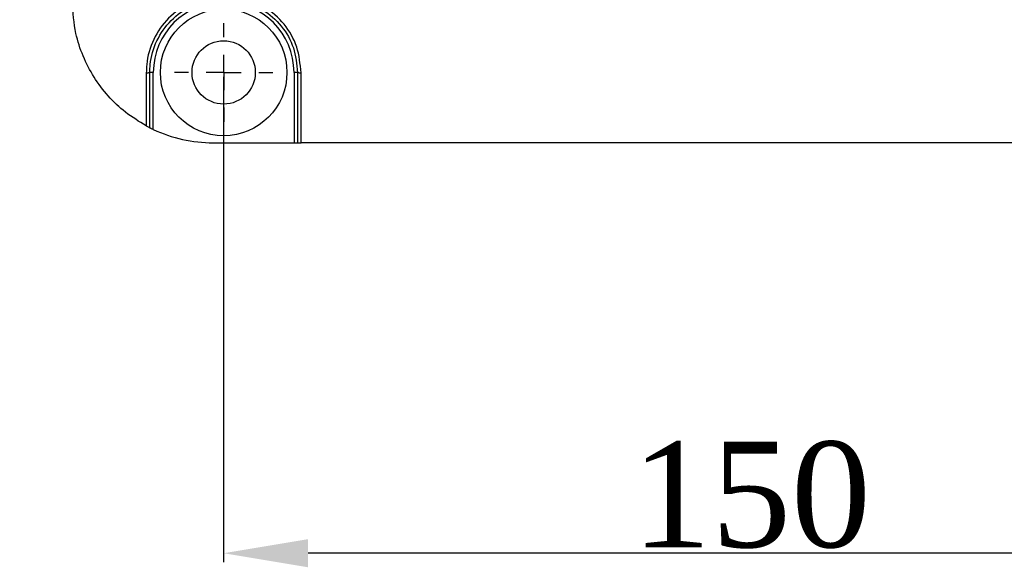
# Model space of a CAD drawing. Header units: millimetres. Extents: x 7590 to 10884, y -1862 to 419.
# Tile 23 of 83: x 8664 to 8804, y -1535 to -1457. Entities that reach past the tile are written whole.
import ezdxf

# ---------------------------------------------------------------- set-up
doc = ezdxf.new("R2010")
doc.units = ezdxf.units.MM
doc.header["$PDSIZE"] = -1
doc.linetypes.add('HIDDEN', pattern=[1.905, 1.27, -0.635])
doc.layers.add('D中心线OR符号线', color=7, linetype='Continuous')
doc.styles.get("Standard").update_dxf_attribs({"font": 'times.ttf'})
doc.dimstyles.new('ISO-25', dxfattribs={"dimtxt": 18, "dimasz": 15, "dimexe": 1.25, "dimexo": 0.625, "dimtad": 1, "dimtoh": 1, "dimtxsty": 'Standard', "dimcen": 2.5, "dimadec": 0, "dimazin": 0, "dimtfac": 1, "dimtmove": 0, "dimatfit": 3, "dimfxl": 1, "dimarcsym": 0})

# ---------------------------------------------------------------- blocks, each defined once
blk = doc.blocks.new('SW_CENTERMARKSYMBOL_21')
at = {"layer": 'D中心线OR符号线', "color": 0}
for p, q in [((0, 1), (0, 1.4)), ((0, 0), (0, 0.5)), ((-1, 0), (-1.4, 0)), ((0, 0), (-0.5, 0)), ((0, 0), (0, -0.5)), ((0, 0), (0.5, 0)), ((1, 0), (1.4, 0)), ((0, -1), (0, -1.4))]:
    blk.add_line(p, q, dxfattribs=at)
blk = doc.blocks.new('*D109')
at = {"color": 0, "lineweight": -2}
for p, q in [((8693.14, -1465.11), (8693.14, -1534.08)), ((8843.14, -1467.61), (8843.14, -1534.08)), ((8831.14, -1532.83), (8705.14, -1532.83))]:
    blk.add_line(p, q, dxfattribs=at)
at = {"color": 0}
for points in [[(8705.14, -1530.83), (8705.14, -1534.83), (8693.14, -1532.83)], [(8831.14, -1534.83), (8831.14, -1530.83), (8843.14, -1532.83)]]:
    blk.add_solid(points, dxfattribs=at)
at = {"layer": 'Defpoints', "color": 0}
for p in [(8693.14, -1464.49), (8843.14, -1466.99), (8693.14, -1532.83)]:
    blk.add_point(p, dxfattribs=at)
at = {"color": 0, "insert": (8768.14, -1524.58), "char_height": 15, "attachment_point": 5}
blk.add_mtext('150', dxfattribs=at)

msp = doc.modelspace()

# ---------------------------------------------------------------- linework, layer by layer
at = {"color": 7, "lineweight": 25}
for p, q in [((8703.142, -1464.473), (8703.142, -1474.486)), ((8703.642, -1464.486), (8703.642, -1474.486)), ((8704.142, -1474.486), (8704.142, -1464.525)), ((8691.642, -1474.486), (8703.142, -1474.486)), ((8703.142, -1474.486), (8703.642, -1474.486)), ((8832.142, -1474.486), (8704.142, -1474.486))]:
    msp.add_line(p, q, dxfattribs=at)
msp.add_circle((8693.142, -1464.486), 4.5, dxfattribs=at)
for centre, radius, start, end in [((8693.142, -1464.473), 10, 0, 180), ((8682.266, -1462.897), 1.633, 265.63737, 283.30159), ((8683.017, -1469.258), 4.787, 88.50461, 94.49436), ((8703.267, -1469.258), 4.787, 85.50564, 91.49539), ((8704.018, -1462.897), 1.633, 256.69841, 274.36263)]:
    msp.add_arc(centre, radius, start, end, dxfattribs=at)
for points, knots in [([(8704.142, -1464.525), (8704.02, -1463.285), (8703.776, -1460.806), (8701.873, -1457.506), (8699.07, -1455.002), (8695.578, -1453.577), (8691.823, -1453.387), (8688.22, -1454.449), (8685.167, -1456.642), (8683.02, -1459.719), (8682.208, -1462.518), (8682.155, -1464.137), (8682.142, -1464.525)], [0, 0, 0, 0, 0.1077636, 0.2155225, 0.3230834, 0.4303548, 0.5374117, 0.6443832, 0.7514119, 0.8586267, 0.9661126, 1, 1, 1, 1]), ([(8682.642, -1464.486), (8682.654, -1464.116), (8682.705, -1462.572), (8683.48, -1459.9), (8685.53, -1456.965), (8688.444, -1454.873), (8691.883, -1453.86), (8695.468, -1454.041), (8698.801, -1455.4), (8701.476, -1457.789), (8703.293, -1460.938), (8703.526, -1463.303), (8703.642, -1464.486)], [0, 0, 0, 0, 0.0338841, 0.1413594, 0.2485686, 0.3556006, 0.4625834, 0.5696541, 0.6769348, 0.7844962, 0.8922473, 1, 1, 1, 1]), ([(8703.642, -1474.486), (8703.648, -1474.486), (8703.659, -1474.486), (8703.745, -1474.486), (8703.873, -1474.486), (8704.014, -1474.486), (8704.106, -1474.486), (8704.142, -1474.486)], [0, 0, 0, 0, 0.215754, 0.4315213, 0.6469002, 0.8614713, 1, 1, 1, 1])]:
    msp.add_open_spline(points, degree=3, knots=knots, dxfattribs=at)

# ---------------------------------------------------------------- block references
at = {"layer": 'D中心线OR符号线', "xscale": -5, "yscale": 5, "zscale": 5}
msp.add_blockref('SW_CENTERMARKSYMBOL_21', (8693.142, -1464.486), dxfattribs=at)

# ---------------------------------------------------------------- texts
at = {"linetype": 'HIDDEN', "insert": (8429.413, -1476.685), "char_height": 15, "width": 247.5133, "attachment_point": 1, "bg_fill": 2}
msp.add_mtext('{\\f宋体|b0|i0|c134|p2;抱闸按钮}', dxfattribs=at)

# ---------------------------------------------------------------- dimensions: what is measured, and where the dimension line sits
dim = msp.add_linear_dim(base=(8693.142, -1532.831), p1=(8843.142, -1466.986), p2=(8693.142, -1464.486), angle=180, dimstyle='ISO-25', override={"dimtxt": 15, "dimasz": 12})
dim.commit()
dim.dimension.update_dxf_attribs({"geometry": '*D109', "text_midpoint": (8768.142, -1524.576)})

# ---------------------------------------------------------------- next in the draw order: linework, layer by layer
at = {"color": 7, "lineweight": 25}
for p, q in [((8682.142, -1464.525), (8682.142, -1472.086)), ((8682.642, -1472.347), (8682.642, -1464.486)), ((8683.142, -1472.59), (8683.142, -1464.473))]:
    msp.add_line(p, q, dxfattribs=at)
msp.add_circle((8693.142, -1464.486), 9, dxfattribs=at)
msp.add_arc((8691.642, -1454.486), 20, 244.84934, 270, dxfattribs=at)
for points, knots in [([(8682.142, -1472.086), (8681.129, -1471.47), (8679.155, -1470.271), (8676.675, -1467.878), (8674.629, -1465.19), (8673.091, -1462.181), (8671.904, -1458.605), (8671.737, -1455.982), (8671.642, -1454.486)], [0, 0, 0, 0, 0.1649077, 0.321282, 0.4776585, 0.6345801, 0.7915023, 1, 1, 1, 1]), ([(8682.142, -1472.086), (8682.205, -1472.12), (8682.332, -1472.187), (8682.495, -1472.272), (8682.606, -1472.328), (8682.64, -1472.346), (8682.642, -1472.346), (8682.642, -1472.347)], [0, 0, 0, 0, 0.2547518, 0.50992064, 0.7503474, 0.96299631, 1, 1, 1, 1]), ([(8682.642, -1472.347), (8682.647, -1472.349), (8682.657, -1472.354), (8682.73, -1472.391), (8682.841, -1472.446), (8682.984, -1472.515), (8683.09, -1472.565), (8683.142, -1472.59)], [0, 0, 0, 0, 0.188546, 0.3767171, 0.5746934, 0.7934189, 1, 1, 1, 1])]:
    msp.add_open_spline(points, degree=3, knots=knots, dxfattribs=at)

doc.saveas('drawing.dxf')
